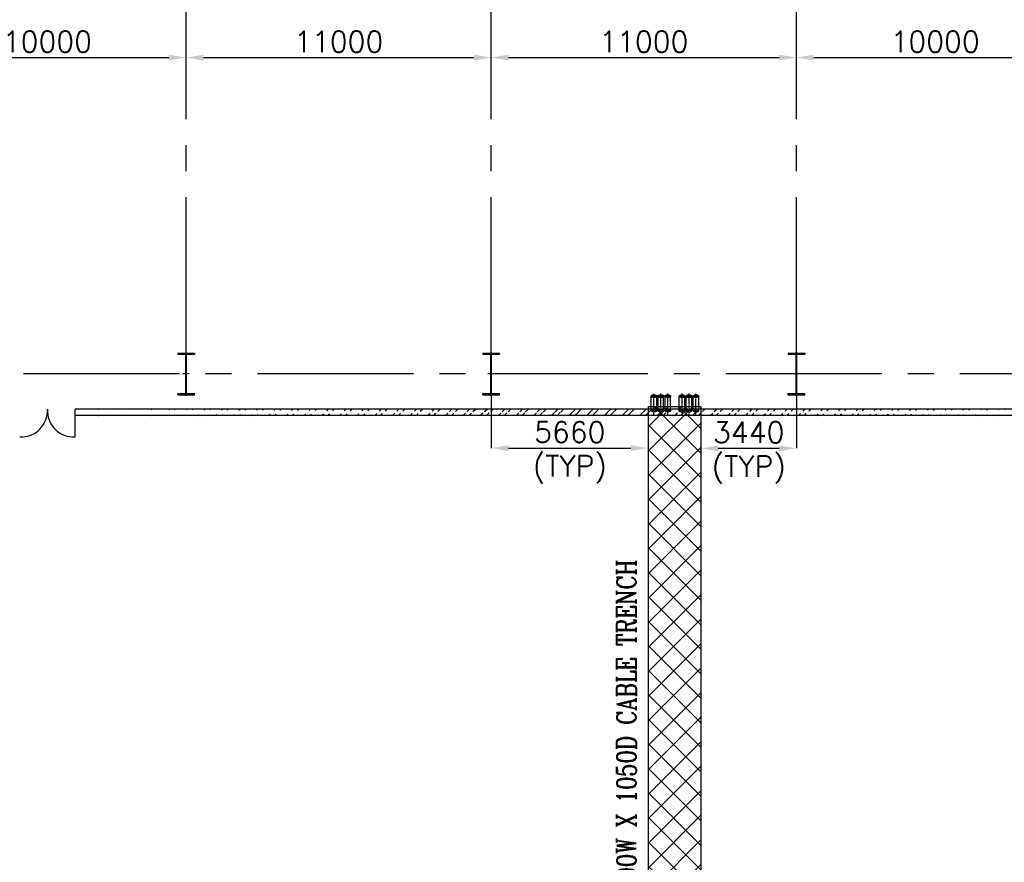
# Model space of a CAD drawing. Header units: inches. Extents: x -341304 to 31571016, y -692717 to 2132253.
# Tile 143 of 256: x 505709 to 541203, y -276592 to -246213. Entities that reach past the tile are written whole.
import ezdxf

# ---------------------------------------------------------------- set-up
doc = ezdxf.new("R2010")
doc.units = ezdxf.units.IN
doc.header["$MEASUREMENT"] = 0
doc.linetypes.add('CENTER', pattern=[2, 1.25, -0.25, 0.25, -0.25])
doc.linetypes.add('CENTER2', pattern=[1.125, 0.75, -0.125, 0.125, -0.125])
for name, color, linetype in [('CANAL', 4, 'Continuous'), ('COL', 1, 'Continuous'), ('HATCH', 9, 'Continuous'), ('text', 3, 'Continuous'), ('WALL', 40, 'Continuous')]:
    doc.layers.add(name, color=color, linetype=linetype)
doc.styles.add('ROMANC', font='ROMANC.SHX')
doc.styles.add('ROMANS', font='romans')
doc.dimstyles.new('User600', dxfattribs={"dimscale": 500, "dimtxt": 1.5, "dimasz": 1.25, "dimexe": 1, "dimexo": 1, "dimgap": 0.4, "dimtad": 1, "dimdec": 0, "dimzin": 0, "dimdsep": 46, "dimtxsty": 'ROMANS', "dimcen": 1, "dimclrd": 8, "dimclre": 8, "dimclrt": 3, "dimadec": 0, "dimazin": 0, "dimtfac": 1, "dimtdec": 0, "dimtix": 1, "dimtofl": 0, "dimtmove": 0, "dimatfit": 3, "dimfxl": 1, "dimtolj": 1, "dimtzin": 0, "dimarcsym": 0})

# ---------------------------------------------------------------- blocks, each defined once
blk = doc.blocks.new('A$C41E52089')
at = {"layer": 'COL'}
h = blk.add_hatch(dxfattribs=at)
h.set_pattern_fill('ANSI31', color=230, scale=100, style=0)
h.paths.add_polyline_path([(300, -710), (0, -710), (0, -750), (300, -750)])
h.paths.add_polyline_path([(0, -710), (-300, -710), (-300, -750), (0, -750)])
h.paths.add_polyline_path([(0, 0), (-13, 0), (-13, -710), (0, -710)])
h.paths.add_polyline_path([(0, 710), (-13, 710), (-13, 0), (0, 0)])
h.paths.add_polyline_path([(12, 0), (0, 0), (0, -710), (12, -710)])
h.paths.add_polyline_path([(12, 710), (0, 710), (0, 0), (12, 0)])
h.paths.add_polyline_path([(300, 750), (0, 750), (0, 710), (12, 710), (300, 710)])
h.paths.add_polyline_path([(0, 750), (-300, 750), (-300, 710), (0, 710)])
at = {"layer": 'COL', "color": 230}
for p, q in [((-300, 750), (300, 750)), ((-300, 750), (-300, 710)), ((-300, 710), (300, 710)), ((-13, -710), (-13, 710)), ((12, -710), (12, 710)), ((300, 750), (300, 710)), ((123, 0), (-123, 0)), ((-300, -710), (300, -710)), ((-300, -750), (-300, -710)), ((-300, -750), (300, -750)), ((300, -750), (300, -710))]:
    blk.add_line(p, q, dxfattribs=at)
at = {"layer": 'COL', "color": 2}
blk.add_line((0, -790), (0, 790), dxfattribs=at)
blk = doc.blocks.new('*D176')
at = {"color": 8, "lineweight": -2, "transparency": 16777216}
for p, q in [((522710, -259774), (522710, -261658)), ((528369, -261515), (528369, -261658)), ((523335, -261658), (527744, -261658))]:
    blk.add_line(p, q, dxfattribs=at)
at = {"color": 8, "transparency": 16777216}
for points in [[(523335, -261554), (523335, -261762), (522710, -261658)], [(527744, -261554), (527744, -261762), (528369, -261658)]]:
    blk.add_solid(points, dxfattribs=at)
at = {"layer": 'Defpoints', "color": 0, "transparency": 16777216}
for p in [(522710, -259774), (528369, -261515), (528369, -261658)]:
    blk.add_point(p, dxfattribs=at)
at = {"color": 3, "transparency": 16777216, "char_height": 750, "attachment_point": 5, "style": 'ROMANS'}
for s, insert in [('\\A1;5660', (525539, -261083)), ('\\A1;(TYP)', (525539, -262430))]:
    blk.add_mtext(s, dxfattribs=dict(at, insert=insert))
blk = doc.blocks.new('*D177')
at = {"color": 8, "lineweight": -2, "transparency": 16777216}
for p, q in [((533710, -259775), (533710, -261667)), ((530269, -261730), (530269, -261667)), ((530894, -261667), (533085, -261667))]:
    blk.add_line(p, q, dxfattribs=at)
at = {"color": 8, "transparency": 16777216}
for points in [[(530894, -261563), (530894, -261771), (530269, -261667)], [(533085, -261563), (533085, -261771), (533710, -261667)]]:
    blk.add_solid(points, dxfattribs=at)
at = {"layer": 'Defpoints', "color": 0, "transparency": 16777216}
for p in [(533710, -259775), (530269, -261730), (533710, -261667)]:
    blk.add_point(p, dxfattribs=at)
at = {"color": 3, "transparency": 16777216, "char_height": 750, "attachment_point": 5, "style": 'ROMANS'}
for s, insert in [('\\A1;3440', (531989, -261092)), ('\\A1;(TYP)', (531989, -262439))]:
    blk.add_mtext(s, dxfattribs=dict(at, insert=insert))
blk = doc.blocks.new('*D319')
at = {"color": 8, "lineweight": -2, "transparency": 16777216}
for p, q in [((502334, -247579), (511084, -247579)), ((501709, -248079), (501709, -248079))]:
    blk.add_line(p, q, dxfattribs=at)
at = {"color": 8, "transparency": 16777216}
for points in [[(502334, -247475), (502334, -247683), (501709, -247579)], [(511084, -247475), (511084, -247683), (511709, -247579)]]:
    blk.add_solid(points, dxfattribs=at)
at = {"layer": 'Defpoints', "color": 0, "transparency": 16777216}
for p in [(501709, -247579), (511709, -247579), (511709, -247579)]:
    blk.add_point(p, dxfattribs=at)
at = {"color": 3, "transparency": 16777216, "insert": (506709, -247004), "char_height": 750, "attachment_point": 5, "style": 'ROMANS'}
blk.add_mtext('\\A1;10000', dxfattribs=at)
blk = doc.blocks.new('*D320')
at = {"color": 8, "lineweight": -2, "transparency": 16777216}
blk.add_line((512334, -247579), (522084, -247579), dxfattribs=at)
at = {"color": 8, "transparency": 16777216}
for points in [[(512334, -247475), (512334, -247683), (511709, -247579)], [(522084, -247475), (522084, -247683), (522709, -247579)]]:
    blk.add_solid(points, dxfattribs=at)
at = {"layer": 'Defpoints', "color": 0, "transparency": 16777216}
for p in [(511709, -247579), (522709, -247579), (522709, -247579)]:
    blk.add_point(p, dxfattribs=at)
at = {"color": 3, "transparency": 16777216, "insert": (517209, -247004), "char_height": 750, "attachment_point": 5, "style": 'ROMANS'}
blk.add_mtext('\\A1;11000', dxfattribs=at)
blk = doc.blocks.new('*D321')
at = {"color": 8, "lineweight": -2, "transparency": 16777216}
blk.add_line((523334, -247579), (533084, -247579), dxfattribs=at)
at = {"color": 8, "transparency": 16777216}
for points in [[(523334, -247475), (523334, -247683), (522709, -247579)], [(533084, -247475), (533084, -247683), (533709, -247579)]]:
    blk.add_solid(points, dxfattribs=at)
at = {"layer": 'Defpoints', "color": 0, "transparency": 16777216}
for p in [(522709, -247579), (533709, -247579), (533709, -247579)]:
    blk.add_point(p, dxfattribs=at)
at = {"color": 3, "transparency": 16777216, "insert": (528209, -247004), "char_height": 750, "attachment_point": 5, "style": 'ROMANS'}
blk.add_mtext('\\A1;11000', dxfattribs=at)
blk = doc.blocks.new('*D322')
at = {"color": 8, "lineweight": -2, "transparency": 16777216}
blk.add_line((534334, -247579), (543084, -247579), dxfattribs=at)
at = {"color": 8, "transparency": 16777216}
for points in [[(534334, -247475), (534334, -247683), (533709, -247579)], [(543084, -247475), (543084, -247683), (543709, -247579)]]:
    blk.add_solid(points, dxfattribs=at)
at = {"layer": 'Defpoints', "color": 0, "transparency": 16777216}
for p in [(533709, -247579), (543709, -247579), (543709, -247579)]:
    blk.add_point(p, dxfattribs=at)
at = {"color": 3, "transparency": 16777216, "insert": (538709, -247004), "char_height": 750, "attachment_point": 5, "style": 'ROMANS'}
blk.add_mtext('\\A1;10000', dxfattribs=at)
blk = doc.blocks.new('GT REV-02')
h = blk.add_hatch()
h.set_pattern_fill('ANSI37', color=256, scale=5000)
h.set_pattern_definition([(45, (-637440.7, 54690.7), (-441.9417, 441.9417), []), (135, (-637440.7, 54690.7), (-441.9417, -441.9417), [])])
h.paths.add_polyline_path([(-914540, 33741), (-914540, 31841), (-904781, 31841), (-904781, 19166), (-908441, 19166), (-908441, 4993), (-906541, 4993), (-906541, 17266), (-902881, 17266), (-902881, 53520), (-904781, 53520), (-904781, 33741)])
h.paths.add_polyline_path([(-916032, 31841), (-916032, 33741), (-932996, 33741), (-932996, 31841)])
at = {"color": 252, "linetype": 'CENTER', "ltscale": 5}
for p, q in [((-904578, 53221), (-904578, 53980)), ((-904328, 53222), (-904328, 53980)), ((-904078, 53222), (-904078, 53980)), ((-903562, 53222), (-903562, 53980)), ((-903312, 53222), (-903312, 53980)), ((-903062, 53221), (-903062, 53980))]:
    blk.add_line(p, q, dxfattribs=at)
at = {"color": 7, "linetype": 'Continuous', "ltscale": 5}
for p, q in [((-904678, 53365), (-904678, 53889)), ((-904478, 53365), (-904478, 53889)), ((-904428, 53365), (-904428, 53889)), ((-904228, 53365), (-904228, 53889)), ((-904178, 53365), (-904178, 53889)), ((-903978, 53365), (-903978, 53889)), ((-903662, 53365), (-903662, 53889)), ((-903462, 53365), (-903462, 53889)), ((-903412, 53365), (-903412, 53889)), ((-903212, 53365), (-903212, 53889)), ((-903162, 53365), (-903162, 53889)), ((-902962, 53365), (-902962, 53889))]:
    blk.add_line(p, q, dxfattribs=at)
at = {"linetype": 'Continuous', "ltscale": 5}
for p, q in [((-904678, 53889), (-904478, 53889)), ((-904428, 53889), (-904228, 53889)), ((-904178, 53889), (-903978, 53889)), ((-903662, 53889), (-903462, 53889)), ((-903412, 53889), (-903212, 53889)), ((-903162, 53889), (-902962, 53889)), ((-904678, 53365), (-904478, 53365)), ((-904428, 53365), (-904228, 53365)), ((-904178, 53365), (-903978, 53365)), ((-903462, 53365), (-903662, 53365)), ((-903212, 53365), (-903412, 53365)), ((-902962, 53365), (-903162, 53365))]:
    blk.add_line(p, q, dxfattribs=at)
at = {"ltscale": 100}
for p, q in [((-904781, 53520), (-904781, 33741)), ((-902881, 53520), (-902881, 17266))]:
    blk.add_line(p, q, dxfattribs=at)
at = {"color": 7}
blk.add_line((-904781, 53520), (-902881, 53520), dxfattribs=at)
at = {"ltscale": 100}
for centre in [(-904578, 53889), (-904328, 53889), (-904078, 53889), (-903562, 53889), (-903312, 53889), (-903062, 53889), (-904578, 53365), (-904328, 53365), (-904078, 53365)]:
    blk.add_ellipse(centre, major_axis=(100, 0), ratio=0.5, dxfattribs=at)
at = {"ltscale": 100, "extrusion": (0, 0, -1)}
for centre in [(-903562, 53365), (-903312, 53365), (-903062, 53365)]:
    blk.add_ellipse(centre, major_axis=(-100, 0), ratio=0.5, dxfattribs=at)
at = {"layer": 'text', "lineweight": 25, "style": 'ROMANC', "width": 0.8}
blk.add_text('1900W X 1050D CABLE TRENCH', height=700, rotation=90, dxfattribs=at).set_placement((-905220, 35466, 13))

msp = doc.modelspace()

# ---------------------------------------------------------------- hatches: boundary and pattern name
at = {"layer": 'HATCH'}
h = msp.add_hatch(dxfattribs=at)
h.set_pattern_fill('ANSI32', color=256, scale=1200, style=0)
h.set_pattern_definition([(45, (447889.6, -357835.23), (-318.198, 318.198), []), (45, (448101.7, -357835.23), (-318.198, 318.198), [])])
edge = h.paths.add_edge_path()
edge.add_line((545109.4, -260483.4), (507709.4, -260483.5))
edge.add_line((545109.4, -260253.5), (507709.4, -260253.9))

# ---------------------------------------------------------------- linework, layer by layer
at = {"layer": 'CANAL', "color": 240, "linetype": 'CENTER2', "ltscale": 7500}
for p, q in [((511709.4, -258233.5), (511709.4, -245134.2)), ((522709.4, -258233.5), (522709.4, -245134.2)), ((533709.4, -258233.5), (533709.4, -245134.2)), ((545221.9, -258983.5), (425815.2, -258983.5))]:
    msp.add_line(p, q, dxfattribs=at)
at = {"layer": 'WALL'}
for p, q in [((545109.4, -260253.5), (507709.4, -260253.5)), ((507709.4, -261253.9), (507709.4, -260253.9)), ((545109.4, -260483.9), (507709.4, -260483.6))]:
    msp.add_line(p, q, dxfattribs=at)
for centre, start, end in [((505761.4, -260306), 266.85716, 3.14284), ((507657.3, -260306), 176.85716, 273.14284)]:
    msp.add_arc(centre, 949.4, start, end, dxfattribs=at)

# ---------------------------------------------------------------- block references
at = {"color": 230}
msp.add_blockref('GT REV-02', (1433150.1, -313674.2, 96251.3), dxfattribs=at)
at = {"layer": 'COL'}
for p in [(511709.4, -258983.5), (511709.4, -258983.5), (522709.6, -258984.1), (533709.6, -258984.6)]:
    msp.add_blockref('A$C41E52089', p, dxfattribs=at)

# ---------------------------------------------------------------- texts
at = {"layer": 'text', "char_height": 500, "attachment_point": 1, "style": 'ROMANS'}
for s, insert, width in [('\\pi45.922;{\\W0.8;GAS CYLINDER \\P\\pi1379.3;ROOM}', (442045.9, -259622.2), 4301.368), ('\\pi314.5;ROLLING \\P\\pi207.36;SHUTTER{\\H1.4167x; }', (433808.4, -259481.4), 3509.961)]:
    msp.add_mtext(s, dxfattribs=dict(at, insert=insert, width=width))

# ---------------------------------------------------------------- dimensions: what is measured, and where the dimension line sits
at = {"color": 8}
for base, p1, p2, picture, middle in [((511709.4, -247579.2), (501709.4, -247579.2), (511709.4, -247579.2), '*D319', (506709.4, -247004.2)), ((522709.4, -247579.2), (511709.4, -247579.2), (522709.4, -247579.2), '*D320', (517209.4, -247004.2)), ((533709.4, -247579.2), (522709.4, -247579.2), (533709.4, -247579.2), '*D321', (528209.4, -247004.2)), ((543709.4, -247579.2), (533709.4, -247579.2), (543709.4, -247579.2), '*D322', (538709.4, -247004.2))]:
    dim = msp.add_linear_dim(base=base, p1=p1, p2=p2, dimstyle='User600', override={"dimtmove": 1}, dxfattribs=at)
    dim.commit()
    dim.dimension.update_dxf_attribs({"geometry": picture, "text_midpoint": middle})
for base, p1, p2, picture, middle in [((528369.4, -261658.2), (522709.6, -259774.2), (528369.4, -261515.2), '*D176', (525539.5, -261658.2)), ((533709.6, -261667.3), (530269.4, -261729.6), (533709.6, -259774.8), '*D177', (531989.5, -261667.3))]:
    dim = msp.add_linear_dim(base=base, p1=p1, p2=p2, text='<>\\X(TYP)', dimstyle='User600', override={"dimexe": 0, "dimexo": 0})
    dim.commit()
    dim.dimension.update_dxf_attribs({"geometry": picture, "text_midpoint": middle})

doc.saveas('drawing.dxf')
